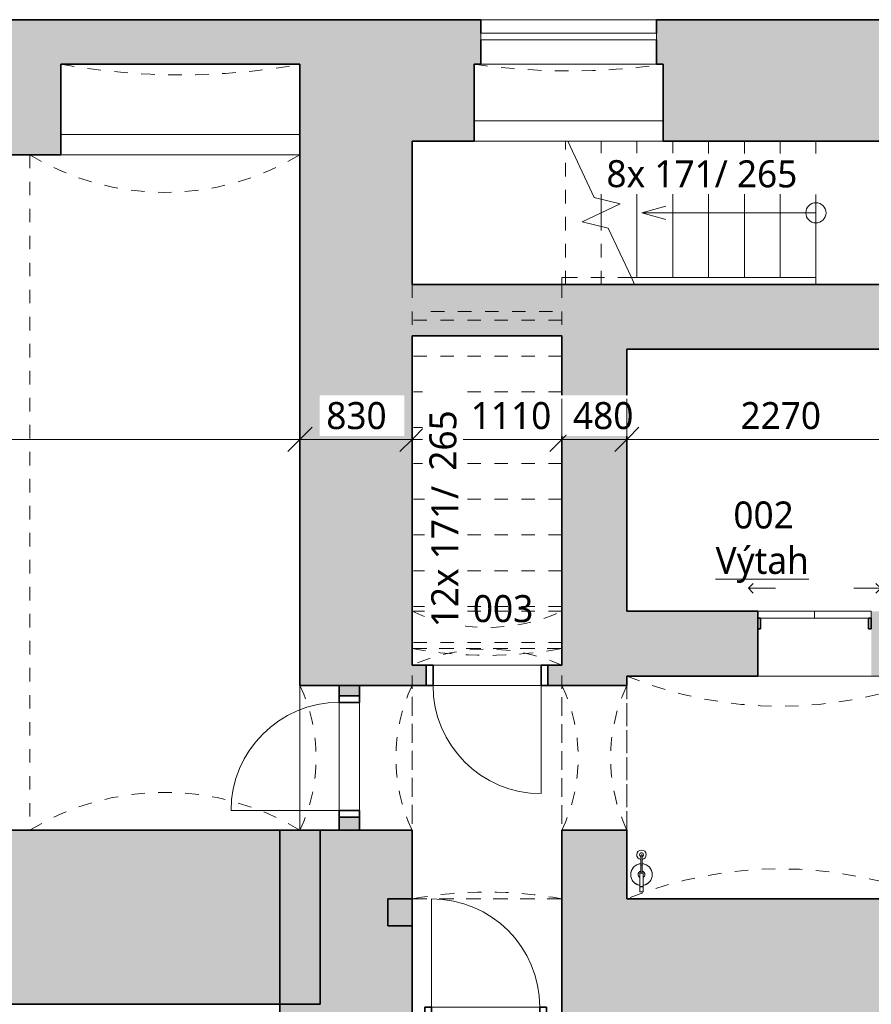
# Model space of a CAD drawing. Header units: metres. Extents: x -2.5 to 41.5, y -3.2 to 29.6.
# Tile 6 of 16: x 8.5 to 14.8, y 7.5 to 14.7. Entities that reach past the tile are written whole.
import ezdxf

# ---------------------------------------------------------------- set-up
doc = ezdxf.new("R2010")
doc.units = ezdxf.units.M
for name, pattern in [('AV - Carkovana 2mm', [0.0027, 0.002, -0.0007]), ('AV - Cerch_ 1 tecka 2mm', [0.004, 0.002, -0.001, 0, -0.001]), ('AV - Cerch_ 2 tecky 2mm', [0.0038, 0.002, -0.0006, 0, -0.0006, 0, -0.0006]), ('AV - Cerch_ 2 tecky 4mm', [0.008, 0.004, -0.0015, 0, -0.001, 0, -0.0015])]:
    doc.linetypes.add(name, pattern=pattern)
doc.layers.add('AV-KOTY', color=5, linetype='Continuous', lineweight=13, true_color=0x0000ff)
doc.layers.add('AV-MISTNOSTI', color=5, linetype='Continuous', lineweight=5, true_color=0x0000ff)
for name, color, linetype, lineweight in [('AV-KOTY-100', 7, 'Continuous', 5), ('AV-SRAFY', 7, 'Continuous', 35), ('AV-STAVBA', 7, 'Continuous', 18), ('AV-TEXTY', 7, 'Continuous', 5)]:
    doc.layers.add(name, color=color, linetype=linetype, lineweight=lineweight)
doc.styles.add('Trebuchet MS', font='trebuc.ttf', dxfattribs={"height": 0.2})
doc.styles.add('Trebuchet MS_B', font='trebuc.ttf', dxfattribs={"height": 0.2})
doc.dimstyles.new('2_mm_-_O_-_Blue_-_mm', dxfattribs={"dimscale": 0.3048, "dimtxt": 0.20619, "dimasz": 0.590551, "dimexe": 0.393701, "dimexo": 0.0625, "dimgap": 0.065617, "dimtad": 1, "dimdec": 0, "dimlfac": 1000, "dimzin": 0, "dimdsep": 46, "dimtxsty": 'Trebuchet MS', "dimblk1": 'OBLIQUE', "dimblk2": 'OBLIQUE', "dimsah": 1, "dimcen": 0.09, "dimazin": 0, "dimtfac": 1, "dimtdec": 4, "dimtix": 1, "dimtmove": 0, "dimatfit": 3, "dimfxl": 0.984252, "dimfxlon": 1, "dimtvp": 1, "dimtfill": 1, "dimtolj": 1, "dimtzin": 0, "dimarcsym": 2})
doc.dimstyles.new('2_mm_-_O_-_Blue_-_mm_1', dxfattribs={"dimscale": 0.3048, "dimtxt": 0.20619, "dimasz": 0.590551, "dimexe": 0.393701, "dimexo": 0.0625, "dimgap": 0.065617, "dimtad": 1, "dimdec": 0, "dimlfac": 1000, "dimzin": 0, "dimdsep": 46, "dimtxsty": 'Trebuchet MS', "dimblk1": 'OBLIQUE', "dimblk2": 'OBLIQUE', "dimsah": 1, "dimcen": 0.09, "dimazin": 0, "dimtfac": 1, "dimtdec": 4, "dimtix": 1, "dimtmove": 2, "dimatfit": 3, "dimfxl": 0.984252, "dimfxlon": 1, "dimtvp": 1, "dimtfill": 1, "dimtolj": 1, "dimtzin": 0, "dimarcsym": 2})

# ---------------------------------------------------------------- blocks, each defined once
blk = doc.blocks.new('GM_Otvor s klenutým nadpražím - 1070x2150_1200-881159-1PP')
at = {"layer": 'AV-STAVBA', "linetype": 'AV - Cerch_ 1 tecka 2mm', "lineweight": 13}
for p, q in [((-0.535, 0.24), (0.535, 0.24)), ((0.4515, -0.24), (-0.4515, -0.24))]:
    blk.add_line(p, q, dxfattribs=at)
for centre, start, end in [((0, 1.3726), 244.7157, 295.2843), ((0, -1.3726), 64.7157, 115.2843)]:
    blk.add_arc(centre, 1.2526, start, end, dxfattribs=at)
blk = doc.blocks.new('GM_Otvor s klenutým nadpražím - 1070x2150_1200-898505-1PP')
at = {"layer": 'AV-STAVBA', "linetype": 'AV - Cerch_ 1 tecka 2mm', "lineweight": 13}
for p, q in [((-0.535, 0.415), (0.535, 0.415)), ((0.4515, -0.415), (-0.4515, -0.415))]:
    blk.add_line(p, q, dxfattribs=at)
for centre, start, end in [((0, 1.5476), 244.7157, 295.2843), ((0, -1.5476), 64.7157, 115.2843)]:
    blk.add_arc(centre, 1.2526, start, end, dxfattribs=at)
blk = doc.blocks.new('GM_Otvor_obdélníkový - 1110x2000-898613-1PP')
at = {"layer": 'AV-STAVBA', "linetype": 'AV - Cerch_ 1 tecka 2mm', "lineweight": 13}
for p, q in [((-0.555, 0.475), (0.555, 0.475)), ((-0.555, -0.475), (0.555, -0.475)), ((-0.555, -0.475), (0.555, -0.475))]:
    blk.add_line(p, q, dxfattribs=at)
blk = doc.blocks.new('DO_1-P_Ocel_ - 800x1850_150-1029145-1PP')
at = {"layer": 'AV-STAVBA'}
for p, q in [((-0.4, 0.875), (-0.4, 0.075)), ((-0.4, 0.075), (0.4, 0.075)), ((-0.4, -0.075), (0.4, -0.075))]:
    blk.add_line(p, q, dxfattribs=at)
at = {"layer": 'AV-STAVBA', "linetype": 'AV - Cerch_ 1 tecka 2mm'}
for p, q in [((-0.45, 0.075), (0.45, 0.075)), ((-0.4, 0.075), (0.4, 0.075)), ((-0.45, -0.075), (0.45, -0.075)), ((-0.4, -0.075), (0.4, -0.075))]:
    blk.add_line(p, q, dxfattribs=at)
at = {"layer": 'AV-STAVBA', "lineweight": 35}
for p, q in [((-0.4, 0.075), (-0.45, 0.075)), ((-0.45, 0.075), (-0.45, -0.075)), ((-0.4, -0.075), (-0.4, 0.075)), ((0.45, 0.075), (0.4, 0.075)), ((0.4, 0.075), (0.4, -0.075)), ((0.45, -0.075), (0.45, 0.075)), ((-0.45, -0.075), (-0.4, -0.075)), ((0.4, -0.075), (0.45, -0.075))]:
    blk.add_line(p, q, dxfattribs=at)
at = {"layer": 'AV-STAVBA'}
blk.add_arc((-0.4, 0.075), 0.8, 0, 90, dxfattribs=at)
blk = doc.blocks.new('DO_1-P_Ocel_ - 800x1970_150-917843-1PP')
at = {"layer": 'AV-STAVBA'}
for p, q in [((-0.4, 0.875), (-0.4, 0.075)), ((-0.4, 0.075), (0.4, 0.075)), ((-0.4, -0.075), (0.4, -0.075))]:
    blk.add_line(p, q, dxfattribs=at)
at = {"layer": 'AV-STAVBA', "linetype": 'AV - Cerch_ 1 tecka 2mm'}
for p, q in [((-0.45, 0.075), (0.45, 0.075)), ((-0.4, 0.075), (0.4, 0.075)), ((-0.45, -0.075), (0.45, -0.075)), ((-0.4, -0.075), (0.4, -0.075))]:
    blk.add_line(p, q, dxfattribs=at)
at = {"layer": 'AV-STAVBA', "lineweight": 35}
for p, q in [((-0.4, 0.075), (-0.45, 0.075)), ((-0.45, 0.075), (-0.45, -0.075)), ((-0.4, -0.075), (-0.4, 0.075)), ((0.45, 0.075), (0.4, 0.075)), ((0.4, 0.075), (0.4, -0.075)), ((0.45, -0.075), (0.45, 0.075)), ((-0.45, -0.075), (-0.4, -0.075)), ((0.4, -0.075), (0.45, -0.075))]:
    blk.add_line(p, q, dxfattribs=at)
at = {"layer": 'AV-STAVBA'}
blk.add_arc((-0.4, 0.075), 0.8, 0, 90, dxfattribs=at)
blk = doc.blocks.new('DO_2_Ocel__posuvné_výtahové - 800x1970-923742-1PP')
at = {"layer": 'AV-STAVBA', "linetype": 'AV - Cerch_ 1 tecka 2mm'}
blk.add_line((-0.52, 0.24), (0.52, 0.24), dxfattribs=at)
at = {"layer": 'AV-STAVBA', "lineweight": 35}
for p, q in [((-0.4, -0.11), (-0.42, -0.11)), ((-0.42, -0.11), (-0.42, -0.19)), ((-0.4, -0.19), (-0.4, -0.11)), ((0.42, -0.11), (0.4, -0.11)), ((0.4, -0.11), (0.4, -0.19)), ((0.42, -0.19), (0.42, -0.11)), ((-0.42, -0.19), (-0.4, -0.19)), ((0.4, -0.19), (0.42, -0.19))]:
    blk.add_line(p, q, dxfattribs=at)
at = {"layer": 'AV-STAVBA'}
for p, q in [((-0.42, -0.19), (0, -0.19)), ((-0.42, -0.24), (-0.42, -0.19)), ((0, -0.19), (0.42, -0.19)), ((0, -0.19), (0.42, -0.19)), ((0, -0.24), (0, -0.19)), ((0.42, -0.19), (0.42, -0.24)), ((0, -0.24), (-0.42, -0.24)), ((0.42, -0.24), (0, -0.24)), ((-0.4896, -0.41), (-0.4542, -0.3746)), ((-0.4896, -0.41), (-0.2896, -0.41)), ((-0.4896, -0.41), (-0.4542, -0.4454)), ((0.4896, -0.41), (0.2896, -0.41)), ((0.4896, -0.41), (0.4542, -0.3746)), ((0.4896, -0.41), (0.4542, -0.4454))]:
    blk.add_line(p, q, dxfattribs=at)
blk = doc.blocks.new('GM_Otvor_obdélníkový - 1110x2380-1031040-1PP')
at = {"layer": 'AV-STAVBA', "linetype": 'AV - Cerch_ 1 tecka 2mm', "lineweight": 13}
for p, q in [((-0.555, 0.19), (0.555, 0.19)), ((-0.555, -0.19), (0.555, -0.19)), ((-0.555, -0.19), (0.555, -0.19))]:
    blk.add_line(p, q, dxfattribs=at)
blk = doc.blocks.new('Railing - Railing-1021996-1PP')
at = {"layer": 'AV-STAVBA', "linetype": 'AV - Cerch_ 2 tecky 2mm'}
for p, q in [((12.5548, 12.7886), (12.5548, 12.8386)), ((12.5798, 12.8386), (12.5548, 12.8386)), ((13.0685, 12.8386), (12.5798, 12.8386)), ((12.5798, 12.7886), (12.5548, 12.7886)), ((13.0918, 12.7886), (12.5798, 12.7886))]:
    blk.add_line(p, q, dxfattribs=at)
at = {"layer": 'AV-STAVBA'}
for p, q in [((13.0685, 12.8386), (13.0918, 12.7886)), ((14.4348, 12.8386), (13.0685, 12.8386)), ((14.4348, 12.8386), (14.4348, 12.7886)), ((14.4348, 12.7886), (13.0918, 12.7886))]:
    blk.add_line(p, q, dxfattribs=at)
blk = doc.blocks.new('GM_Otvor_obdélníkový - 1110x2050-1031564-1PP')
at = {"layer": 'AV-STAVBA', "linetype": 'AV - Cerch_ 1 tecka 2mm', "lineweight": 13}
for p, q in [((-0.475, 0.1), (0.475, 0.1)), ((-0.475, -0.1), (0.475, -0.1)), ((-0.475, -0.1), (0.475, -0.1))]:
    blk.add_line(p, q, dxfattribs=at)
blk = doc.blocks.new('WI_1-1_sklepní_s příčlemi_s klenutým nadpražím_2x šikmý parapet_ nadpraží - 1300x600-1034807-1PP')
at = {"layer": 'AV-STAVBA'}
for p, q in [((-0.65, -0.3), (0.65, -0.3)), ((-0.65, -0.35), (-0.65, -0.3)), ((0.65, -0.35), (-0.65, -0.35)), ((0.65, -0.3), (0.65, -0.35))]:
    blk.add_line(p, q, dxfattribs=at)
at = {"layer": 'AV-STAVBA', "linetype": 'AV - Carkovana 2mm'}
blk.add_arc((0, -5.0708), 5, 81.95215, 98.04785, dxfattribs=at)
blk = doc.blocks.new('WI_nika_sklepní_s příčlemi_s klenutým nadpražím_2x šikmý parapet_ nadpraží - 1770x600-1042306-1PP')
at = {"layer": 'AV-STAVBA', "linetype": 'AV - Carkovana 2mm'}
blk.add_arc((0, -5.0911), 5, 79.80493, 100.19507, dxfattribs=at)
blk = doc.blocks.new('GM_Void_valená klenba - GM_Void_valená klenba-1524408-1PP')
at = {"layer": 'AV-STAVBA', "linetype": 'AV - Cerch_ 1 tecka 2mm', "lineweight": 13}
for p, q in [((-1.135, 0.825), (-1.135, -0.825)), ((-1.135, 0.825), (1.135, 0.825)), ((1.135, 0.825), (1.135, -0.825)), ((-1.135, -0.825), (1.135, -0.825))]:
    blk.add_line(p, q, dxfattribs=at)
for centre, start, end in [((0, 3.602), 247.76952, 292.23048), ((0, -3.602), 67.76952, 112.23048)]:
    blk.add_arc(centre, 3, start, end, dxfattribs=at)
blk = doc.blocks.new('GM_Void_valená klenba - GM_Void_valená klenba-1524438-1PP')
at = {"layer": 'AV-STAVBA', "linetype": 'AV - Cerch_ 1 tecka 2mm', "lineweight": 13}
for p, q in [((-1, 2.5), (-1, -2.5)), ((-1, 2.5), (1, 2.5)), ((1, 2.5), (1, -2.5)), ((-1, -2.5), (1, -2.5))]:
    blk.add_line(p, q, dxfattribs=at)
for centre, start, end in [((0, 4.1507), 238.79279, 301.20721), ((0, -4.1507), 58.79279, 121.20721)]:
    blk.add_arc(centre, 1.93, start, end, dxfattribs=at)
blk = doc.blocks.new('GM_Otvor s klenutým nadpražím - 1110x2600-1650309-1PP')
at = {"layer": 'AV-STAVBA', "linetype": 'AV - Cerch_ 1 tecka 2mm', "lineweight": 13}
for p, q in [((0.4715, 0.125), (-0.4715, 0.125)), ((-0.555, -0.275), (0.555, -0.275))]:
    blk.add_line(p, q, dxfattribs=at)
for centre, start, end in [((0, 1.3484), 245.59906, 294.40094), ((0, -1.4984), 65.59906, 114.40094)]:
    blk.add_arc(centre, 1.3434, start, end, dxfattribs=at)
blk = doc.blocks.new('GM_Void_valená klenba - GM_Void_valená klenba-1534240-1PP')
at = {"layer": 'AV-STAVBA', "linetype": 'AV - Cerch_ 1 tecka 2mm', "lineweight": 13}
for p, q in [((-0.555, 0.9275), (-0.555, -0.9275)), ((-0.555, 0.9275), (0.555, 0.9275)), ((0.555, 0.9275), (0.555, -0.9275)), ((-0.555, -0.9275), (0.555, -0.9275))]:
    blk.add_line(p, q, dxfattribs=at)
for centre, start, end in [((0, 3.8757), 259.33887, 280.66113), ((0, -3.8757), 79.33887, 100.66113)]:
    blk.add_arc(centre, 3, start, end, dxfattribs=at)
blk = doc.blocks.new('GM_Hasicí přístroj - Hasici pristroj-1546942-1PP')
at = {"layer": 'AV-STAVBA', "lineweight": 13}
for p, q in [((-0.0421, 0.0036), (-0.1007, 0.0036)), ((-0.0421, 0.0111), (0.0579, 0.0111)), ((-0.0421, 0.0111), (-0.0421, -0.0139)), ((0.0579, 0.0111), (0.0605, 0.0111)), ((0.0579, 0.0111), (0.0579, -0.0139)), ((0.0605, 0.0111), (0.0979, 0.0111)), ((0.0605, 0.0111), (0.0605, -0.0139)), ((0.0979, 0.0111), (0.0979, -0.0139)), ((-0.1007, -0.0064), (-0.0421, -0.0064)), ((0.0579, -0.0139), (-0.0421, -0.0139)), ((0.0605, -0.0139), (0.0579, -0.0139)), ((0.0979, -0.0139), (0.0605, -0.0139))]:
    blk.add_line(p, q, dxfattribs=at)
at = {"layer": 'AV-STAVBA', "lineweight": 13, "flags": 128}
for points in [[(-0.1007, 0.0036), (-0.1035, 0.0036), (-0.1063, 0.0036), (-0.1092, 0.0036), (-0.112, 0.0036), (-0.1149, 0.0036), (-0.1177, 0.0036), (-0.1205, 0.0036), (-0.1233, 0.0036), (-0.126, 0.0036), (-0.1288, 0.0036), (-0.1315, 0.0036), (-0.1341, 0.0036), (-0.1367, 0.0036), (-0.1393, 0.0036), (-0.1418, 0.0036), (-0.1443, 0.0036), (-0.1467, 0.0036), (-0.149, 0.0036), (-0.1513, 0.0036), (-0.1535, 0.0036), (-0.1556, 0.0036), (-0.1577, 0.0036), (-0.1596, 0.0036), (-0.1615, 0.0036), (-0.1633, 0.0036), (-0.165, 0.0036), (-0.1667, 0.0036), (-0.1682, 0.0036), (-0.1696, 0.0036), (-0.1709, 0.0036), (-0.1714, 0.0036)], [(-0.1714, -0.0064), (-0.1701, -0.0064), (-0.1687, -0.0064), (-0.1673, -0.0064), (-0.1657, -0.0064), (-0.164, -0.0064), (-0.1622, -0.0064), (-0.1604, -0.0064), (-0.1584, -0.0064), (-0.1564, -0.0064), (-0.1543, -0.0064), (-0.1522, -0.0064), (-0.1499, -0.0064), (-0.1476, -0.0064), (-0.1452, -0.0064), (-0.1428, -0.0064), (-0.1403, -0.0064), (-0.1377, -0.0064), (-0.1351, -0.0064), (-0.1325, -0.0064), (-0.1298, -0.0064), (-0.1271, -0.0064), (-0.1244, -0.0064), (-0.1216, -0.0064), (-0.1188, -0.0064), (-0.116, -0.0064), (-0.1131, -0.0064), (-0.1103, -0.0064), (-0.1074, -0.0064), (-0.1046, -0.0064), (-0.1018, -0.0064), (-0.1007, -0.0064)]]:
    blk.add_lwpolyline(points, dxfattribs=at)
at = {"layer": 'AV-STAVBA', "lineweight": 13}
for centre, radius, start, end in [((-0.0307, -0.0014), 0.08, 90, 176.37662), ((-0.0307, -0.0014), 0.08, 90, 110.02868), ((-0.0307, -0.0014), 0.08, 69.97132, 90), ((-0.0307, -0.0014), 0.08, 9.18677, 90), ((-0.1772, -0.0014), 0.035, 7.23753, 180), ((-0.1764, -0.0014), 0.015, 18.64917, 180), ((-0.1764, -0.0014), 0.015, 165, 180), ((-0.1764, -0.0014), 0.015, 105, 134.93615), ((-0.1714, -0.0014), 0.005, 150, 180), ((-0.1714, -0.0014), 0.005, 90, 120), ((-0.1764, -0.0014), 0.015, 45.06385, 75), ((-0.1764, -0.0014), 0.015, 18.64917, 44.93615), ((-0.0307, -0.0014), 0.08, 159.97132, 176.42822), ((-0.0307, -0.0014), 0.08, 114.97132, 155.02868), ((-0.0307, -0.0014), 0.025, 90, 169.20034), ((-0.0307, -0.0014), 0.025, 30, 90), ((-0.0307, -0.0014), 0.08, 24.97132, 65.02868), ((-0.0307, -0.0014), 0.08, 9.05555, 20.02868), ((-0.1772, -0.0014), 0.035, 180, 351.96894), ((-0.1764, -0.0014), 0.015, 174.95011, 180), ((-0.1764, -0.0014), 0.015, 180, 185.04989), ((-0.1764, -0.0014), 0.015, 180, 224.93615), ((-0.1764, -0.0014), 0.015, 180, 341.97651), ((-0.1764, -0.0014), 0.015, 240, 270), ((-0.1714, -0.0014), 0.005, 180, 210), ((-0.1714, -0.0014), 0.005, 240, 285), ((-0.1764, -0.0014), 0.015, 330, 341.97651), ((-0.0307, -0.0014), 0.08, 183.5619, 200.02868), ((-0.0307, -0.0014), 0.08, 183.6137, 270), ((-0.0307, -0.0014), 0.08, 204.97132, 245.02868), ((-0.0307, -0.0014), 0.025, 190.79953, 270), ((-0.0307, -0.0014), 0.025, 270, 330), ((-0.0307, -0.0014), 0.08, 270, 350.81323), ((-0.0307, -0.0014), 0.08, 294.97132, 335.02868), ((-0.0307, -0.0014), 0.08, 339.97132, 350.94445), ((-0.0307, -0.0014), 0.08, 249.97132, 270), ((-0.0307, -0.0014), 0.08, 270, 290.02868)]:
    blk.add_arc(centre, radius, start, end, dxfattribs=at)
for points, knots in [([(-0.1764, -0.0014), (-0.1764, -0.0009), (-0.1762, 0.0003), (-0.1753, 0.0019), (-0.1742, 0.0028), (-0.1731, 0.0033), (-0.1725, 0.0034), (-0.1723, 0.0035)], [0, 0, 0, 0, 0.1111111, 0.2222222, 0.3333333, 0.3888889, 0.4444444, 0.4444444, 0.4444444, 0.4444444]), ([(-0.1689, -0.0058), (-0.1692, -0.0059), (-0.1697, -0.0062), (-0.1705, -0.0064), (-0.1714, -0.0065), (-0.1723, -0.0064), (-0.1731, -0.0062), (-0.1742, -0.0057), (-0.1753, -0.0047), (-0.1762, -0.0032), (-0.1764, -0.002), (-0.1764, -0.0014)], [0.3333333, 0.3333333, 0.3333333, 0.3333333, 0.3888889, 0.4444444, 0.5, 0.5555556, 0.6111111, 0.6666667, 0.7777778, 0.8888889, 1, 1, 1, 1])]:
    blk.add_open_spline(points, degree=3, knots=knots, dxfattribs=at)
for points in [[(-0.1004, -0.0014), (-0.1004, -0.0009), (-0.1004, 0.0003), (-0.1005, 0.0018), (-0.1005, 0.003), (-0.1006, 0.0034), (-0.1006, 0.0035)], [(-0.1006, -0.0064), (-0.1006, -0.0063), (-0.1005, -0.0059), (-0.1005, -0.0047), (-0.1004, -0.0032), (-0.1004, -0.002), (-0.1004, -0.0014)]]:
    blk.add_open_spline(points, degree=3, dxfattribs=at)
blk = doc.blocks.new('DIMBLOCK19-1PP')
at = {"layer": 'AV-KOTY-100', "color": 5, "true_color": 0x0000ff}
for p, q in [((3.2648, 11.6412), (3.2648, 11.9412)), ((10.6148, 11.6412), (10.6148, 11.9412)), ((3.2648, 11.6412), (3.3548, 11.7312)), ((10.6148, 11.6412), (10.7048, 11.7312)), ((3.2648, 11.6412), (3.1748, 11.5512)), ((3.2648, 11.6412), (10.6148, 11.6412)), ((3.2648, 11.6412), (3.2648, 11.5212)), ((10.6148, 11.6412), (10.5248, 11.5512)), ((10.6148, 11.6412), (10.6148, 11.5212))]:
    blk.add_line(p, q, dxfattribs=at)
at = {"layer": 'AV-KOTY-100', "color": 0, "insert": (6.6463, 11.9171), "char_height": 0.2, "width": 0.704541, "attachment_point": 1, "line_spacing_factor": 1.048425, "style": 'Trebuchet MS', "bg_fill": 3, "box_fill_scale": 1.25, "bg_fill_color": 256, "bg_fill_true_color": 13158600, "bg_fill_transparency": 0}
blk.add_mtext('7350', dxfattribs=at)
blk = doc.blocks.new('_Oblique')
at = {"color": 0, "linetype": 'ByBlock', "lineweight": -2}
blk.add_line((-0.5, -0.5), (0.5, 0.5), dxfattribs=at)
blk = doc.blocks.new('DIMBLOCK20-1PP')
at = {"layer": 'AV-KOTY-100', "color": 5, "true_color": 0x0000ff}
for p, q in [((10.6148, 11.6412), (10.6148, 11.9412)), ((11.4448, 11.6412), (11.4448, 11.9412)), ((10.6148, 11.6412), (10.7048, 11.7312)), ((11.4448, 11.6412), (11.5348, 11.7312)), ((10.6148, 11.6412), (10.5248, 11.5512)), ((10.6148, 11.6412), (11.4448, 11.6412)), ((10.6148, 11.6412), (10.6148, 11.5212)), ((11.4448, 11.6412), (11.3548, 11.5512)), ((11.4448, 11.6412), (11.4448, 11.5212))]:
    blk.add_line(p, q, dxfattribs=at)
at = {"layer": 'AV-KOTY-100', "color": 0, "insert": (10.8096, 11.9171), "char_height": 0.2, "width": 0.528406, "attachment_point": 1, "line_spacing_factor": 1.048425, "style": 'Trebuchet MS', "bg_fill": 3, "box_fill_scale": 1.25, "bg_fill_color": 256, "bg_fill_true_color": 13158600, "bg_fill_transparency": 0}
blk.add_mtext('830', dxfattribs=at)
blk = doc.blocks.new('DIMBLOCK21-1PP')
at = {"layer": 'AV-KOTY-100', "color": 5, "true_color": 0x0000ff}
for p, q in [((11.4448, 11.6412), (11.4448, 11.9412)), ((12.5548, 11.6412), (12.5548, 11.9412)), ((11.4448, 11.6412), (11.5348, 11.7312)), ((12.5548, 11.6412), (12.6448, 11.7312)), ((11.4448, 11.6412), (11.3548, 11.5512)), ((11.4448, 11.6412), (12.5548, 11.6412)), ((11.4448, 11.6412), (11.4448, 11.5212)), ((12.5548, 11.6412), (12.4648, 11.5512)), ((12.5548, 11.6412), (12.5548, 11.5212))]:
    blk.add_line(p, q, dxfattribs=at)
at = {"layer": 'AV-KOTY-100', "color": 0, "insert": (11.8794, 11.9171), "char_height": 0.2, "width": 0.704541, "attachment_point": 1, "line_spacing_factor": 1.048425, "style": 'Trebuchet MS', "bg_fill": 3, "box_fill_scale": 1.25, "bg_fill_color": 256, "bg_fill_true_color": 13158600, "bg_fill_transparency": 0}
blk.add_mtext('1110', dxfattribs=at)
blk = doc.blocks.new('DIMBLOCK22-1PP')
at = {"layer": 'AV-KOTY-100', "color": 5, "true_color": 0x0000ff}
for p, q in [((12.5548, 11.6412), (12.5548, 11.9412)), ((13.0348, 11.6412), (13.0348, 11.9412)), ((12.5548, 11.6412), (12.6448, 11.7312)), ((13.0348, 11.6412), (13.1248, 11.7312)), ((12.5548, 11.6412), (12.4648, 11.5512)), ((12.5548, 11.6412), (13.0348, 11.6412)), ((12.5548, 11.6412), (12.5548, 11.5212)), ((13.0348, 11.6412), (12.9448, 11.5512)), ((13.0348, 11.6412), (13.0348, 11.5212))]:
    blk.add_line(p, q, dxfattribs=at)
at = {"layer": 'AV-KOTY-100', "color": 0, "insert": (12.6366, 11.9171), "char_height": 0.2, "width": 0.528406, "attachment_point": 1, "line_spacing_factor": 1.048425, "style": 'Trebuchet MS', "bg_fill": 3, "box_fill_scale": 1.25, "bg_fill_color": 256, "bg_fill_true_color": 13158600, "bg_fill_transparency": 0}
blk.add_mtext('480', dxfattribs=at)
blk = doc.blocks.new('DIMBLOCK23-1PP')
at = {"layer": 'AV-KOTY-100', "color": 5, "true_color": 0x0000ff}
for p, q in [((13.0348, 11.6412), (13.0348, 11.9412)), ((15.3048, 11.6412), (15.3048, 11.9412)), ((13.0348, 11.6412), (13.1248, 11.7312)), ((15.3048, 11.6412), (15.3948, 11.7312)), ((13.0348, 11.6412), (12.9448, 11.5512)), ((13.0348, 11.6412), (15.3048, 11.6412)), ((13.0348, 11.6412), (13.0348, 11.5212)), ((15.3048, 11.6412), (15.2148, 11.5512)), ((15.3048, 11.6412), (15.3048, 11.5212))]:
    blk.add_line(p, q, dxfattribs=at)
at = {"layer": 'AV-KOTY-100', "color": 0, "insert": (13.8763, 11.9171), "char_height": 0.2, "width": 0.704541, "attachment_point": 1, "line_spacing_factor": 1.048425, "style": 'Trebuchet MS', "bg_fill": 3, "box_fill_scale": 1.25, "bg_fill_color": 256, "bg_fill_true_color": 13158600, "bg_fill_transparency": 0}
blk.add_mtext('2270', dxfattribs=at)

msp = doc.modelspace()

# ---------------------------------------------------------------- hatches: boundary and pattern name
at = {"layer": 'AV-SRAFY', "lineweight": 5}
h = msp.add_hatch(color=256, dxfattribs=at)
h.paths.add_polyline_path([(10.6148, 13.7482), (11.4448, 13.7482), (11.4448, 13.8052), (10.6148, 13.8052)])
h.paths.add_polyline_path([(6.9831, 13.7482), (8.8448, 13.7482), (8.8448, 13.8052), (7.1415, 13.8052), (7.1415, 14.7482), (6.1548, 14.7482), (6.1548, 13.7482), (6.3648, 13.7482)])
for points in [[(10.6148, 13.8052), (11.4448, 13.8052), (11.4448, 14.7482), (7.1415, 14.7482), (7.1415, 13.8052), (8.8448, 13.8052), (8.8448, 14.4182), (10.6148, 14.4182)], [(11.4448, 12.7882), (11.4448, 13.7482), (10.6148, 13.7482), (10.6148, 12.7882)], [(11.2648, 7.2882), (11.2648, 8.0382), (10.6148, 8.0382), (10.6148, 8.7482), (10.4648, 8.7482), (10.4648, 7.2882)]]:
    msp.add_hatch(color=256, dxfattribs=at).paths.add_polyline_path(points)
h = msp.add_hatch(color=256, dxfattribs=at)
h.paths.add_polyline_path([(13.3048, 13.8482), (14.0158, 13.8482), (14.0158, 14.7482), (13.2548, 14.7482), (13.2548, 14.4182), (13.3048, 14.4182)])
h.paths.add_polyline_path([(11.4448, 13.8482), (11.9048, 13.8482), (11.9048, 14.4182), (11.9548, 14.4182), (11.9548, 14.7482), (11.4448, 14.7482)])
h = msp.add_hatch(color=256, dxfattribs=at)
h.paths.add_polyline_path([(16.4648, 13.8482), (17.1148, 13.8482), (17.1148, 14.7482), (16.9956, 14.7482), (16.9956, 14.024), (16.4648, 14.024)])
h.paths.add_polyline_path([(14.0158, 13.8482), (15.2248, 13.8482), (15.2248, 14.024), (14.8415, 14.024), (14.8415, 14.7482), (14.0158, 14.7482), (14.0158, 14.024)])
h = msp.add_hatch(color=256, dxfattribs=at)
h.paths.add_polyline_path([(14.8415, 14.024), (15.2248, 14.024), (15.2248, 14.5482), (15.2448, 14.5482), (15.2448, 14.7482), (14.8415, 14.7482)])
h.paths.add_polyline_path([(16.9956, 14.024), (16.9956, 14.7482), (16.4448, 14.7482), (16.4448, 14.5482), (16.4648, 14.5482), (16.4648, 14.024)])
at = {"layer": 'AV-SRAFY', "lineweight": 18}
for points in [[(12.5548, 12.4082), (12.5548, 12.7882), (10.6148, 12.7882), (10.6148, 12.4082), (12.0963, 12.4082)], [(15.7848, 12.3082), (15.7848, 12.7882), (13.0348, 12.7882), (13.0348, 12.3082), (15.3048, 12.3082)]]:
    msp.add_hatch(color=256, dxfattribs=at).paths.add_polyline_path(points)
h = msp.add_hatch(color=256, dxfattribs=at)
h.paths.add_polyline_path([(13.0348, 8.2382), (13.0348, 8.7482), (12.5548, 8.7482), (12.5548, 8.2382), (12.894, 8.2382)])
h.paths.add_polyline_path([(13.0348, 9.8182), (13.0348, 12.7882), (12.5548, 12.7882), (12.5548, 9.8182)])
h = msp.add_hatch(color=256, dxfattribs=at)
h.paths.add_polyline_path([(11.4448, 8.0382), (11.4448, 8.7482), (10.6148, 8.7482), (10.6148, 8.0382), (11.2648, 8.0382)])
h.paths.add_polyline_path([(10.6148, 9.8182), (11.4448, 9.8182), (11.4448, 12.4082), (10.6148, 12.4082), (10.6148, 10.4742)])
h = msp.add_hatch(color=256, dxfattribs=at)
h.paths.add_polyline_path([(13.6918, 9.8882), (14.0048, 9.8882), (14.0048, 10.3682), (13.0348, 10.3682), (13.0348, 9.8882)])
h.paths.add_polyline_path([(15.3048, 9.8882), (15.3048, 10.3682), (14.8448, 10.3682), (14.8448, 9.8882), (15.2874, 9.8882)])
h = msp.add_hatch(color=256, dxfattribs=at)
h.paths.add_polyline_path([(12.5548, 9.8182), (12.5548, 9.9682), (12.4498, 9.9682), (12.4498, 9.8182)])
h.paths.add_polyline_path([(11.5498, 9.8182), (11.5498, 9.9682), (11.4448, 9.9682), (11.4448, 9.8182)])
h = msp.add_hatch(color=256, dxfattribs=at)
h.paths.add_polyline_path([(10.9048, 8.7482), (11.0548, 8.7482), (11.0548, 8.8432), (10.9048, 8.8432)])
h.paths.add_polyline_path([(10.9048, 9.7432), (11.0548, 9.7432), (11.0548, 9.8182), (10.9048, 9.8182)])
h = msp.add_hatch(color=256, dxfattribs=at)
h.paths.add_polyline_path([(3.7648, 7.4582), (6.3348, 7.4582), (6.3348, 8.7482), (3.2648, 8.7482), (3.2648, 7.4882), (3.7648, 7.4882)])
h.paths.add_polyline_path([(7.7648, 7.4582), (10.7648, 7.4582), (10.7648, 8.7482), (7.7648, 8.7482), (7.7648, 8.0842)])
h = msp.add_hatch(color=256, dxfattribs=at)
h.paths.add_polyline_path([(15.5448, 7.2882), (15.5448, 8.2382), (12.5548, 8.2382), (12.5548, 7.2882), (15.2874, 7.2882)])
h.paths.add_polyline_path([(11.2648, 7.2882), (11.4448, 7.2882), (11.4448, 8.2382), (11.2648, 8.2382), (11.2648, 8.0382)])

# ---------------------------------------------------------------- linework, layer by layer
at = {"layer": 'AV-KOTY'}
for p, q in [((13.1448, 13.3182), (13.3248, 13.3664)), ((13.3748, 13.3182), (13.1448, 13.3182)), ((13.1448, 13.3182), (13.3248, 13.27)), ((13.6398, 13.3182), (13.3748, 13.3182)), ((13.9048, 13.3182), (13.6398, 13.3182)), ((14.1698, 13.3182), (13.9048, 13.3182)), ((14.4348, 13.3182), (14.1698, 13.3182))]:
    msp.add_line(p, q, dxfattribs=at)
msp.add_circle((14.4348, 13.3182), 0.075, dxfattribs=at)
at = {"layer": 'AV-STAVBA', "lineweight": 35}
for p, q in [((11.9548, 14.7482), (6.1548, 14.7482)), ((11.9548, 14.7482), (11.9548, 14.6482)), ((13.2548, 14.7482), (15.2448, 14.7482)), ((13.2548, 14.7482), (13.2548, 14.6482)), ((11.9548, 14.5982), (11.9548, 14.4182)), ((13.2548, 14.5982), (13.2548, 14.4182)), ((8.8448, 14.4182), (10.6148, 14.4182)), ((8.8448, 14.4182), (8.8448, 13.7482)), ((10.6148, 9.8182), (10.6148, 14.4182)), ((11.9548, 14.4182), (11.9048, 14.4182)), ((11.9048, 13.8482), (11.9048, 14.4182)), ((13.2548, 14.4182), (13.3048, 14.4182)), ((13.3048, 13.8482), (13.3048, 14.4182)), ((11.4448, 13.8482), (11.4448, 12.7882)), ((11.4448, 13.8482), (11.9048, 13.8482)), ((15.2248, 13.8482), (13.3048, 13.8482)), ((6.3648, 13.7482), (8.8448, 13.7482)), ((15.7848, 12.7882), (11.4448, 12.7882)), ((11.4448, 12.4082), (12.5548, 12.4082)), ((11.4448, 9.9682), (11.4448, 12.4082)), ((12.5548, 12.4082), (12.5548, 9.9682)), ((13.0348, 10.3682), (13.0348, 12.3082)), ((13.0348, 12.3082), (15.3048, 12.3082)), ((14.0048, 10.3682), (13.0348, 10.3682)), ((14.0048, 9.8882), (14.0048, 10.3682)), ((11.5498, 9.9682), (11.4448, 9.9682)), ((11.5498, 9.8182), (11.5498, 9.9682)), ((12.5548, 9.9682), (12.4498, 9.9682)), ((12.4498, 9.9682), (12.4498, 9.8182)), ((13.0348, 9.8182), (13.0348, 9.8882)), ((13.0348, 9.8882), (14.0048, 9.8882)), ((10.6148, 9.8182), (11.5498, 9.8182)), ((10.9048, 9.8182), (10.9048, 9.7432)), ((11.0548, 9.7432), (11.0548, 9.8182)), ((12.4498, 9.8182), (13.0348, 9.8182)), ((10.9048, 9.7432), (11.0548, 9.7432)), ((10.9048, 8.8432), (10.9048, 8.7482)), ((11.0548, 8.8432), (10.9048, 8.8432)), ((11.0548, 8.7482), (11.0548, 8.8432)), ((11.4448, 8.7482), (7.7648, 8.7482)), ((10.4648, 8.7482), (10.4648, 1.3982)), ((10.7648, 7.4582), (10.7648, 8.7482)), ((11.4448, 7.2882), (11.4448, 8.7482)), ((13.0348, 8.7482), (12.5548, 8.7482)), ((12.5548, 7.2882), (12.5548, 8.7482)), ((13.0348, 8.2382), (13.0348, 8.7482)), ((11.4448, 8.2382), (11.2648, 8.2382)), ((11.2648, 8.2382), (11.2648, 8.0382)), ((15.3048, 8.2382), (13.0348, 8.2382)), ((11.2648, 8.0382), (11.4448, 8.0382)), ((7.7398, 7.4582), (10.7648, 7.4582))]:
    msp.add_line(p, q, dxfattribs=at)
at = {"layer": 'AV-STAVBA'}
for p, q in [((11.9548, 14.7482), (13.2548, 14.7482)), ((11.9548, 14.4182), (13.2548, 14.4182)), ((11.9048, 13.9982), (13.3048, 13.9982)), ((8.8448, 13.8982), (10.6148, 13.8982)), ((13.3048, 13.8482), (11.9048, 13.8482)), ((12.8448, 13.4187), (12.8448, 13.8482)), ((13.1098, 12.8386), (13.1098, 13.8482)), ((13.3748, 12.8386), (13.3748, 13.8482)), ((13.6398, 12.8386), (13.6398, 13.8482)), ((13.9048, 12.8386), (13.9048, 13.8482)), ((14.1698, 12.8386), (14.1698, 13.8482)), ((14.4348, 12.8386), (14.4348, 13.8482)), ((10.6148, 13.7482), (8.8448, 13.7482)), ((12.8448, 13.2178), (12.8448, 13.3182)), ((14.0048, 10.3682), (14.8448, 10.3682)), ((11.5998, 9.9682), (12.3998, 9.9682)), ((14.8448, 9.8882), (14.0048, 9.8882)), ((12.3998, 9.8182), (11.5998, 9.8182)), ((10.9048, 8.8932), (10.9048, 9.6932)), ((11.0548, 9.6932), (11.0548, 8.8932))]:
    msp.add_line(p, q, dxfattribs=at)
at = {"layer": 'AV-STAVBA', "linetype": 'AV - Cerch_ 2 tecky 4mm'}
for p, q in [((11.4448, 13.8052), (11.4448, 12.7882)), ((12.5798, 12.7882), (12.5798, 13.8482)), ((12.5798, 12.7882), (12.5798, 13.8482)), ((12.8448, 13.4187), (12.8448, 13.8482)), ((13.1098, 12.8386), (13.1098, 13.8482)), ((13.3748, 12.8386), (13.3748, 13.8482)), ((13.6398, 12.8386), (13.6398, 13.8482)), ((13.9048, 12.8386), (13.9048, 13.8482)), ((14.1698, 12.8386), (14.1698, 13.8482)), ((14.4348, 12.8386), (14.4348, 13.8482)), ((12.8448, 13.3182), (12.8448, 13.4187)), ((12.8448, 13.3182), (12.8448, 13.4187)), ((12.8448, 13.2178), (12.8448, 13.3182)), ((12.8448, 12.7882), (12.8448, 13.2178)), ((12.8448, 12.7882), (12.8448, 13.2178)), ((12.5548, 12.7882), (11.4448, 12.7882)), ((11.4448, 12.7882), (11.4448, 10.0932)), ((12.5548, 12.7882), (11.4448, 12.7882)), ((12.5548, 12.7882), (12.5798, 12.7882)), ((12.5548, 12.7882), (12.5548, 10.0932)), ((12.7788, 12.7882), (12.5798, 12.7882)), ((12.5548, 12.5232), (11.4448, 12.5232)), ((12.5548, 12.5232), (11.4448, 12.5232)), ((12.5548, 12.2582), (11.4448, 12.2582)), ((12.5548, 12.2582), (11.4448, 12.2582)), ((12.5548, 11.9932), (11.4448, 11.9932)), ((12.5548, 11.9932), (11.4448, 11.9932)), ((12.5548, 11.7282), (11.4448, 11.7282)), ((12.5548, 11.7282), (11.4448, 11.7282)), ((12.5548, 11.4632), (11.4448, 11.4632)), ((12.5548, 11.4632), (11.4448, 11.4632)), ((12.5548, 11.1982), (11.4448, 11.1982)), ((12.5548, 11.1982), (11.4448, 11.1982)), ((12.5548, 10.9332), (11.4448, 10.9332)), ((12.5548, 10.9332), (11.4448, 10.9332)), ((12.5548, 10.6682), (11.4448, 10.6682)), ((12.5548, 10.6682), (11.4448, 10.6682)), ((12.5548, 10.4032), (11.4448, 10.4032)), ((12.5548, 10.4032), (11.4448, 10.4032)), ((12.5548, 10.1382), (11.4448, 10.1382)), ((12.5548, 10.1382), (11.4448, 10.1382)), ((12.5548, 10.0932), (11.4448, 10.0932))]:
    msp.add_line(p, q, dxfattribs=at)
at = {"layer": 'AV-STAVBA', "lineweight": 13}
for p, q in [((12.5977, 13.8482), (12.792, 13.4315)), ((12.792, 13.4315), (12.9864, 13.3842)), ((12.9864, 13.3842), (12.7032, 13.2522)), ((12.7032, 13.2522), (12.8976, 13.2049)), ((12.8976, 13.2049), (13.0685, 12.8386))]:
    msp.add_line(p, q, dxfattribs=at)

# ---------------------------------------------------------------- block references
at = {"layer": 'AV-STAVBA', "linetype": 'AV - Carkovana 2mm', "rotation": 180}
for name, p in [('WI_1-1_sklepní_s příčlemi_s klenutým nadpražím_2x šikmý parapet_ nadpraží - 1300x600-1034807-1PP', (12.6048, 14.2982)), ('WI_nika_sklepní_s příčlemi_s klenutým nadpražím_2x šikmý parapet_ nadpraží - 1770x600-1042306-1PP', (9.7298, 14.2482))]:
    msp.add_blockref(name, p, dxfattribs=at)
at = {"layer": 'AV-STAVBA', "linetype": 'AV - Cerch_ 1 tecka 2mm', "lineweight": 13}
for name, p in [('GM_Void_valená klenba - GM_Void_valená klenba-1524438-1PP', (9.6148, 11.2482)), ('GM_Void_valená klenba - GM_Void_valená klenba-1534240-1PP', (11.9998, 9.1657)), ('GM_Void_valená klenba - GM_Void_valená klenba-1524408-1PP', (14.1698, 9.0632))]:
    msp.add_blockref(name, p, dxfattribs=at)
at = {"layer": 'AV-STAVBA'}
for name, p in [('Railing - Railing-1021996-1PP', (0, 0)), ('GM_Otvor_obdélníkový - 1110x2380-1031040-1PP', (11.9998, 12.5982)), ('DO_1-P_Ocel_ - 800x1850_150-1029145-1PP', (11.9898, 7.3632))]:
    msp.add_blockref(name, p, dxfattribs=at)
for name, p, rotation in [('GM_Otvor_obdélníkový - 1110x2050-1031564-1PP', (12.0098, 12.6882), 180), ('DO_2_Ocel__posuvné_výtahové - 800x1970-923742-1PP', (14.4248, 10.1282), 180), ('DO_1-P_Ocel_ - 800x1850_150-1029145-1PP', (11.9998, 9.8932), 180), ('DO_1-P_Ocel_ - 800x1970_150-917843-1PP', (10.9798, 9.2932), 89.9999999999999), ('GM_Hasicí přístroj - Hasici pristroj-1546942-1PP', (13.1448, 8.3882), 269.9999999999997), ('GM_Otvor_obdélníkový - 1110x2000-898613-1PP', (11.9998, 7.7632), 180)]:
    msp.add_blockref(name, p, dxfattribs=dict(at, rotation=rotation))
at = {"layer": 'AV-STAVBA', "linetype": 'AV - Cerch_ 1 tecka 2mm', "lineweight": 13}
for name, p, rotation in [('GM_Otvor s klenutým nadpražím - 1110x2600-1650309-1PP', (11.9998, 10.0932), 180), ('GM_Otvor s klenutým nadpražím - 1070x2150_1200-898505-1PP', (11.0298, 9.2832), 89.99999999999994), ('GM_Otvor s klenutým nadpražím - 1070x2150_1200-881159-1PP', (12.7948, 9.2832), 269.9999999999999)]:
    msp.add_blockref(name, p, dxfattribs=dict(at, rotation=rotation))

# ---------------------------------------------------------------- texts
at = {"layer": 'AV-MISTNOSTI', "char_height": 0.2, "attachment_point": 1, "style": 'Trebuchet MS_B'}
for s, insert, width in [('002', (13.8237, 11.1812), 0.601266), ('\\LVýtah', (13.6917, 10.8449), 0.921941), ('003', (11.8953, 10.4879), 0.601266)]:
    msp.add_mtext(s, dxfattribs=dict(at, insert=insert, width=width))

# ---------------------------------------------------------------- next in the draw order: texts
at = {"layer": 'AV-KOTY', "lineweight": 5, "char_height": 0.2, "attachment_point": 1, "style": 'Trebuchet MS', "bg_fill": 3, "box_fill_scale": 1.25, "bg_fill_color": 256, "bg_fill_true_color": 13158600, "bg_fill_transparency": 0}
for s, insert, width, rotation in [('8x 171/ 265', (12.884, 13.7082), 1.859915, 359.9257), ('12x 171/', (11.5869, 10.2495), 1.386919, 90)]:
    msp.add_mtext(s, dxfattribs=dict(at, insert=insert, width=width, rotation=rotation))

# ---------------------------------------------------------------- next in the draw order: dimensions: what is measured, and where the dimension line sits
at = {"layer": 'AV-KOTY', "lineweight": 5}
dim = msp.add_linear_dim(base=(10.6148, 11.6412), p1=(3.2648, 11.9412), p2=(10.6148, 11.9412), dimstyle='2_mm_-_O_-_Blue_-_mm', override={"dimpost": '<>', "dimfxl": 7.35}, dxfattribs=at)
dim.commit()
dim.dimension.update_dxf_attribs({"geometry": 'DIMBLOCK19-1PP', "text_midpoint": (6.9398, 11.7629)})

# ---------------------------------------------------------------- next in the draw order: dimensions: what is measured, and where the dimension line sits
dim = msp.add_linear_dim(base=(11.4448, 11.6412), p1=(10.6148, 11.9412), p2=(11.4448, 11.9412), dimstyle='2_mm_-_O_-_Blue_-_mm', override={"dimpost": '<>', "dimfxl": 0.83}, dxfattribs=at)
dim.commit()
dim.dimension.update_dxf_attribs({"geometry": 'DIMBLOCK20-1PP', "text_midpoint": (11.0298, 11.7629)})

# ---------------------------------------------------------------- next in the draw order: dimensions: what is measured, and where the dimension line sits
dim = msp.add_linear_dim(base=(12.5548, 11.6412), p1=(11.4448, 11.9412), p2=(12.5548, 11.9412), dimstyle='2_mm_-_O_-_Blue_-_mm_1', override={"dimpost": '<>', "dimfxl": 1.11}, dxfattribs=at)
dim.commit()
dim.dimension.update_dxf_attribs({"geometry": 'DIMBLOCK21-1PP', "text_midpoint": (12.2317, 11.7838), "dimtype": 160})

# ---------------------------------------------------------------- next in the draw order: texts
at = {"layer": 'AV-TEXTY', "color": 5, "true_color": 0x0000ff, "insert": (11.573, 11.409), "char_height": 0.2, "width": 0.553164, "attachment_point": 1, "rotation": 90, "style": 'Trebuchet MS', "bg_fill": 3, "box_fill_scale": 1.25, "bg_fill_color": 256, "bg_fill_true_color": 13158600, "bg_fill_transparency": 0}
msp.add_mtext('265', dxfattribs=at)

# ---------------------------------------------------------------- next in the draw order: dimensions: what is measured, and where the dimension line sits
at = {"layer": 'AV-KOTY', "lineweight": 5}
dim = msp.add_linear_dim(base=(13.0348, 11.6412), p1=(12.5548, 11.9412), p2=(13.0348, 11.9412), dimstyle='2_mm_-_O_-_Blue_-_mm_1', override={"dimpost": '<>', "dimfxl": 0.48}, dxfattribs=at)
dim.commit()
dim.dimension.update_dxf_attribs({"geometry": 'DIMBLOCK22-1PP', "text_midpoint": (12.9008, 11.7838), "dimtype": 160})

# ---------------------------------------------------------------- next in the draw order: dimensions: what is measured, and where the dimension line sits
dim = msp.add_linear_dim(base=(15.3048, 11.6412), p1=(13.0348, 11.9412), p2=(15.3048, 11.9412), dimstyle='2_mm_-_O_-_Blue_-_mm', override={"dimpost": '<>', "dimfxl": 2.27}, dxfattribs=at)
dim.commit()
dim.dimension.update_dxf_attribs({"geometry": 'DIMBLOCK23-1PP', "text_midpoint": (14.1698, 11.7629)})

doc.saveas('drawing.dxf')
